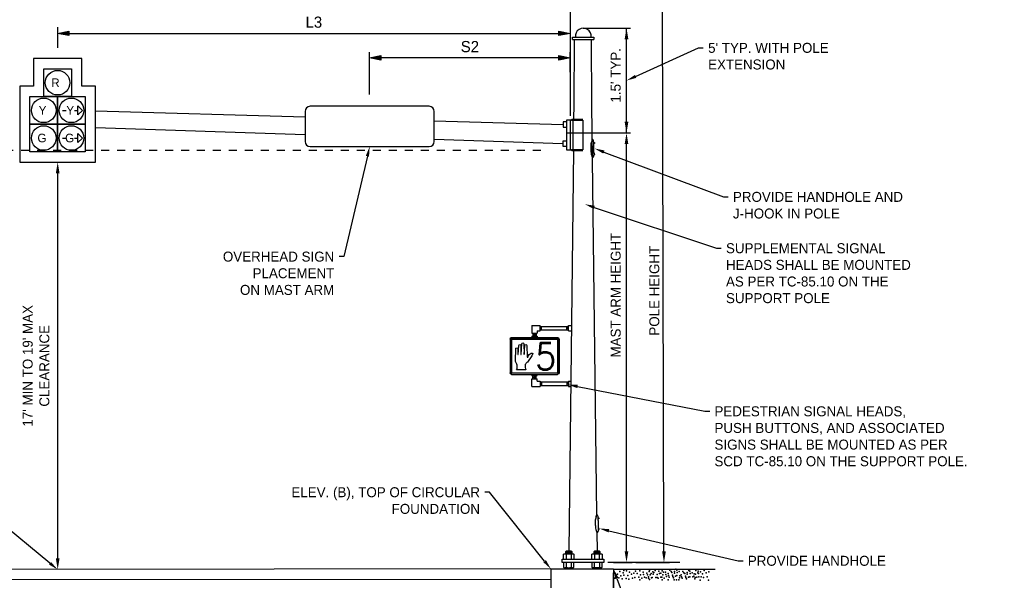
# Model space of a CAD drawing. Header units: feet. Extents: x -492 to 168807, y -198 to 321400.
# Tile 8 of 28: x 71.73 to 84.05, y -130.48 to -123.47. Entities that reach past the tile are written whole.
import ezdxf
from ezdxf import colors
from ezdxf.entities.mleader import LeaderData, LeaderLine
from ezdxf.enums import TextEntityAlignment as Align
from ezdxf.math import Vec2, Vec3

# ---------------------------------------------------------------- set-up
doc = ezdxf.new("R2010")
doc.units = ezdxf.units.FT
doc.header["$MEASUREMENT"] = 0
doc.linetypes.add('F', pattern=[0.15, 0.1, -0.05])
for name, color, linetype in [('SH_Data', 7, 'Continuous'), ('ST_Details', 4, 'Continuous'), ('TEXT', 7, 'Continuous'), ('TEXT-DED', 10, 'Continuous')]:
    doc.layers.add(name, color=color, linetype=linetype)
doc.styles.add('Font 70-Sub Title', font='STANDARD.shx', dxfattribs={"height": 0.17})
doc.styles.add('Slanted-Normal', font='font31.shx', dxfattribs={"height": 0.14})
doc.styles.add('Slanted-Normal LS 0.50', font='ISO_FONTRIGHT.shx', dxfattribs={"height": 0.14})
doc.dimstyles.new('Dec-0  Slanted', dxfattribs={"dimtxt": 0.14, "dimasz": 0.14, "dimexe": 0.07, "dimexo": 0.07, "dimgap": 0.07, "dimtad": 1, "dimdec": 0, "dimzin": 3, "dimdsep": 46, "dimtxsty": 'Slanted-Normal', "dimblk": 'Dim1', "dimcen": 0, "dimclrd": 95, "dimclre": 95, "dimclrt": 7, "dimaunit": 1, "dimadec": 5, "dimazin": 3, "dimtfac": 1, "dimtdec": 0, "dimtmove": 1, "dimatfit": 0, "dimldrblk": 'Dim1', "dimfxl": 1, "dimtolj": 1, "dimtzin": 0, "dimlwd": -1, "dimlwe": -1, "dimarcsym": 0})

# ---------------------------------------------------------------- blocks, each defined once
blk = doc.blocks.new('Dim1')
h = blk.add_hatch(color=4)
h.dxf.hatch_style = 1
h.paths.add_polyline_path([(0, 0), (-1, -0.2), (-1, 0.2)])
at = {"color": 4}
blk.add_lwpolyline([(0, 0), (-1, -0.2), (-1, 0.2), (0, 0)], dxfattribs=at)
blk = doc.blocks.new('*D1100')
at = {"layer": 'Defpoints', "color": 0, "transparency": 16777216}
for p in [(76.105, -123.943), (78.613, -124.192), (76.105, -124.472)]:
    blk.add_point(p, dxfattribs=at)
at = {"layer": 'TEXT-DED', "color": 95, "linetype": 'Continuous', "transparency": 16777216}
for p, q in [((76.105, -124.402), (76.105, -123.873)), ((78.613, -124.122), (78.613, -123.873)), ((78.473, -123.943), (76.245, -123.943))]:
    blk.add_line(p, q, dxfattribs=at)
at = {"layer": 'TEXT-DED', "color": 95, "transparency": 16777216, "xscale": 0.14, "yscale": 0.14, "zscale": 0.14, "rotation": 180}
blk.add_blockref('Dim1', (76.105, -123.943), dxfattribs=at)
at = {"layer": 'TEXT-DED', "color": 95, "transparency": 16777216, "xscale": 0.14, "yscale": 0.14, "zscale": 0.14}
blk.add_blockref('Dim1', (78.613, -123.943), dxfattribs=at)
at = {"layer": 'TEXT-DED', "transparency": 16777216, "insert": (77.359, -123.803), "char_height": 0.14, "attachment_point": 5, "style": 'Slanted-Normal'}
blk.add_mtext('\\A1;{\\Ffont31|c0;S2}', dxfattribs=at)
blk = doc.blocks.new('*D1101')
at = {"layer": 'Defpoints', "color": 0, "transparency": 16777216}
for p in [(78.612, -123.137), (72.201, -123.487), (78.612, -123.637)]:
    blk.add_point(p, dxfattribs=at)
at = {"layer": 'TEXT-DED', "color": 95, "linetype": 'Continuous', "transparency": 16777216}
for p, q in [((78.612, -123.207), (78.612, -123.707)), ((72.201, -123.557), (72.201, -123.707)), ((72.341, -123.637), (78.472, -123.637))]:
    blk.add_line(p, q, dxfattribs=at)
at = {"layer": 'TEXT-DED', "color": 95, "transparency": 16777216, "xscale": 0.14, "yscale": 0.14, "zscale": 0.14, "rotation": 180}
blk.add_blockref('Dim1', (72.201, -123.637), dxfattribs=at)
at = {"layer": 'TEXT-DED', "color": 95, "transparency": 16777216, "xscale": 0.14, "yscale": 0.14, "zscale": 0.14}
blk.add_blockref('Dim1', (78.612, -123.637), dxfattribs=at)
at = {"layer": 'TEXT-DED', "transparency": 16777216, "insert": (75.407, -123.497), "char_height": 0.14, "attachment_point": 5, "style": 'Slanted-Normal'}
blk.add_mtext('\\A1;{\\Ffont31|c0;L3}', dxfattribs=at)

msp = doc.modelspace()

# ---------------------------------------------------------------- linework, layer by layer
at = {"layer": 'SH_Data', "color": 247}
for p in [(79.17393, -130.4574), (79.20531, -130.40772), (79.22361, -130.45217), (79.23668, -130.37373), (79.23668, -130.37373), (79.23668, -130.37373), (79.23668, -130.37373), (79.24714, -130.42603), (79.24714, -130.42603), (79.24714, -130.42603), (79.27852, -130.38942), (79.27852, -130.38942), (79.27852, -130.38942), (79.27852, -130.38942), (79.28375, -130.41818), (79.28636, -130.35804), (79.28636, -130.35804), (79.31512, -130.46002), (79.31512, -130.46002), (79.32035, -130.36327), (79.32035, -130.36327), (79.32035, -130.36327), (79.32035, -130.36327), (79.33343, -130.42341), (79.35434, -130.38158), (79.35434, -130.38158), (79.35434, -130.38158), (79.35434, -130.38158), (79.35434, -130.38158), (79.38049, -130.40772), (79.38049, -130.40772), (79.39357, -130.4574), (79.39357, -130.4574), (79.41187, -130.39465), (79.41187, -130.39465), (79.42208, -130.44734), (79.43017, -130.3685), (79.43017, -130.3685), (79.45345, -130.39766), (79.47176, -130.44211), (79.48483, -130.36366), (79.48483, -130.36366), (79.48483, -130.36366), (79.48483, -130.36366), (79.49529, -130.41596), (79.49529, -130.41596), (79.49529, -130.41596), (79.51098, -130.45518), (79.51098, -130.45518), (79.51098, -130.45518), (79.52666, -130.37935), (79.52666, -130.37935), (79.52666, -130.37935), (79.52666, -130.37935), (79.53189, -130.40812), (79.5428, -130.44398), (79.56327, -130.44995), (79.56327, -130.44995), (79.57417, -130.3943), (79.58157, -130.41334), (79.59248, -130.43875), (79.59465, -130.45779), (79.59465, -130.45779), (79.59465, -130.45779), (79.60249, -130.37151), (79.60249, -130.37151), (79.60249, -130.37151), (79.60249, -130.37151), (79.60249, -130.37151), (79.60555, -130.36031), (79.60555, -130.36031), (79.60555, -130.36031), (79.60555, -130.36031), (79.61601, -130.4126), (79.61601, -130.4126), (79.61601, -130.4126), (79.62864, -130.39766), (79.62864, -130.39766), (79.6317, -130.45183), (79.6317, -130.45183), (79.6317, -130.45183), (79.64171, -130.44734), (79.64171, -130.44734), (79.64738, -130.376), (79.64738, -130.376), (79.64738, -130.376), (79.64738, -130.376), (79.65261, -130.40476), (79.66001, -130.38458), (79.66001, -130.38458), (79.67832, -130.35844), (79.67832, -130.35844), (79.68399, -130.4466), (79.68399, -130.4466), (79.7004, -130.44734), (79.70229, -130.40999), (79.71537, -130.45444), (79.71537, -130.45444), (79.71537, -130.45444), (79.72321, -130.36815), (79.72321, -130.36815), (79.72321, -130.36815), (79.72321, -130.36815), (79.72321, -130.36815), (79.73178, -130.39766), (79.74936, -130.3943), (79.74936, -130.3943), (79.75008, -130.44211), (79.76243, -130.44398), (79.76243, -130.44398), (79.76316, -130.36366), (79.76316, -130.36366), (79.76316, -130.36366), (79.76316, -130.36366), (79.77362, -130.41596), (79.77362, -130.41596), (79.77362, -130.41596), (79.78073, -130.38123), (79.78073, -130.38123), (79.78931, -130.45518), (79.78931, -130.45518), (79.78931, -130.45518), (79.80499, -130.37935), (79.80499, -130.37935), (79.80499, -130.37935), (79.80499, -130.37935), (79.81022, -130.40812), (79.82092, -130.43582), (79.82092, -130.43582), (79.83922, -130.39921), (79.84404, -130.42314), (79.8523, -130.44366), (79.8523, -130.44366), (79.8523, -130.44366), (79.86014, -130.35738), (79.86014, -130.35738), (79.86014, -130.35738), (79.86014, -130.35738), (79.86014, -130.35738), (79.87542, -130.37346), (79.88629, -130.38352), (79.88629, -130.38352), (79.89372, -130.41791), (79.89936, -130.4332), (79.89936, -130.4332), (79.90679, -130.4519), (79.90679, -130.4519), (79.90679, -130.4519), (79.91725, -130.39176), (79.91725, -130.39176), (79.91725, -130.39176), (79.91767, -130.37045), (79.91767, -130.37045), (79.93294, -130.43098), (79.93294, -130.43098), (79.93294, -130.43098), (79.93597, -130.3443), (79.93597, -130.3443), (79.94799, -130.42314), (79.94863, -130.35515), (79.94863, -130.35515), (79.94863, -130.35515), (79.94863, -130.35515), (79.95386, -130.38392), (79.97937, -130.37346), (79.98244, -130.44995), (79.98244, -130.44995), (79.98523, -130.42575), (79.98523, -130.42575), (80.00074, -130.41334), (80.00556, -130.43727), (80.01382, -130.45779), (80.01382, -130.45779), (80.01382, -130.45779), (80.02166, -130.37151), (80.02166, -130.37151), (80.02166, -130.37151), (80.02166, -130.37151), (80.02166, -130.37151), (80.03694, -130.38759), (80.04781, -130.39766), (80.04781, -130.39766), (80.05524, -130.43204), (80.06088, -130.44734), (80.06088, -130.44734), (80.07877, -130.40589), (80.07877, -130.40589), (80.07877, -130.40589), (80.07918, -130.38458), (80.07918, -130.38458), (80.09446, -130.44511), (80.09446, -130.44511), (80.09446, -130.44511), (80.09749, -130.35844), (80.09749, -130.35844), (80.10951, -130.43727), (80.11015, -130.36929), (80.11015, -130.36929), (80.11015, -130.36929), (80.11015, -130.36929), (80.11538, -130.39805), (80.14089, -130.38759), (80.14675, -130.43988), (80.14675, -130.43988), (80.15919, -130.43204), (80.16506, -130.40328), (80.17813, -130.44773), (80.17813, -130.44773), (80.17813, -130.44773), (80.18273, -130.40589), (80.18273, -130.40589), (80.18273, -130.40589), (80.18597, -130.36144), (80.18597, -130.36144), (80.18597, -130.36144), (80.18597, -130.36144), (80.18597, -130.36144), (80.19841, -130.44511), (80.19841, -130.44511), (80.19841, -130.44511), (80.21212, -130.38759), (80.21212, -130.38759), (80.2141, -130.36929), (80.2141, -130.36929), (80.2141, -130.36929), (80.2141, -130.36929), (80.21933, -130.39805), (80.22519, -130.43727), (80.22519, -130.43727), (80.2435, -130.37452), (80.2435, -130.37452), (80.25071, -130.43988), (80.25071, -130.43988), (80.26901, -130.40328), (80.28208, -130.44773), (80.28208, -130.44773), (80.28208, -130.44773), (80.28993, -130.36144), (80.28993, -130.36144), (80.28993, -130.36144), (80.28993, -130.36144), (80.28993, -130.36144), (80.31608, -130.38759), (80.31608, -130.38759), (80.32915, -130.43727), (80.32915, -130.43727), (80.34745, -130.37452), (80.34745, -130.37452), (79.26283, -130.46525), (79.26283, -130.46525), (79.26283, -130.46525), (79.3465, -130.46786), (79.3465, -130.46786), (79.3465, -130.46786), (79.48483, -130.4761), (79.48483, -130.4761), (79.48483, -130.4761), (79.60555, -130.47274), (79.60555, -130.47274), (79.60555, -130.47274), (79.76316, -130.4761), (79.76316, -130.4761), (79.76316, -130.4761), (79.83881, -130.47543), (79.91505, -130.47504), (79.91505, -130.47504), (79.94276, -130.47543), (79.97216, -130.47543), (79.97216, -130.47543), (80.06831, -130.46603), (80.06831, -130.46603), (80.06831, -130.46603), (80.17227, -130.46603), (80.17227, -130.46603), (80.17227, -130.46603), (80.24088, -130.4791), (80.24088, -130.4791), (80.34484, -130.4791), (80.34484, -130.4791)]:
    msp.add_point(p, dxfattribs=at)
at = {"layer": 'ST_Details'}
for p, q in [((78.64433, -123.6822), (78.90928, -123.6822)), ((78.64433, -123.71496), (78.64433, -123.6822)), ((78.90928, -123.6822), (78.90928, -123.71496)), ((78.64433, -123.71496), (78.90928, -123.71496)), ((78.66415, -124.52798), (78.66876, -123.711)), ((78.87837, -123.71679), (78.88139, -124.52785)), ((78.66168, -124.71358), (78.66396, -124.52792)), ((78.88142, -124.52792), (78.9446, -129.66261)), ((72.26226, -124.6002), (72.30585, -124.6002)), ((72.41097, -124.6002), (72.45456, -124.6002)), ((72.67508, -124.60715), (75.29735, -124.68313)), ((76.85066, -124.54971), (75.36017, -124.54971)), ((76.91349, -124.72996), (78.52459, -124.77664)), ((72.67508, -124.81314), (75.29735, -124.90425)), ((72.26226, -124.94636), (72.30585, -124.94636)), ((72.41097, -124.94636), (72.45456, -124.94636)), ((76.91349, -124.96041), (78.52062, -125.01625)), ((75.36017, -125.05228), (76.85066, -125.05228)), ((78.65688, -125.10346), (78.59524, -130.11406)), ((78.13489, -127.29199), (78.23631, -127.29199)), ((78.13489, -127.29199), (78.13489, -127.38791)), ((78.20186, -127.35895), (78.20186, -127.38791)), ((78.20186, -127.35895), (78.23631, -127.35895)), ((78.23631, -127.35895), (78.23631, -127.29199)), ((78.23631, -127.30397), (78.59261, -127.30397)), ((78.23631, -127.34697), (78.59261, -127.34697)), ((78.2461, -127.33622), (78.2461, -127.31472)), ((78.25589, -127.34697), (78.25589, -127.30397)), ((78.57302, -127.34697), (78.57302, -127.30397)), ((78.58282, -127.33622), (78.58282, -127.31472)), ((78.59261, -127.35895), (78.59261, -127.29199)), ((78.59261, -127.29199), (78.6243, -127.29199)), ((78.59261, -127.29199), (78.62998, -127.29199)), ((78.59261, -127.35895), (78.62915, -127.35895)), ((77.86112, -127.46246), (77.86112, -127.88438)), ((77.86783, -127.46246), (77.86783, -127.89937)), ((77.88016, -127.46498), (77.88016, -127.68895)), ((77.88016, -127.46498), (78.45444, -127.46498)), ((77.88016, -127.46498), (78.45444, -127.46498)), ((77.88016, -127.46498), (77.88016, -127.8869)), ((77.88123, -127.44235), (78.45551, -127.44235)), ((77.88123, -127.44906), (78.45551, -127.44906)), ((78.13489, -127.38791), (78.20186, -127.38791)), ((78.13489, -127.42589), (78.20186, -127.42589)), ((78.13489, -127.42589), (78.13489, -127.44235)), ((78.14687, -127.38791), (78.14687, -127.42589)), ((78.14687, -127.40631), (78.18987, -127.40631)), ((78.15762, -127.39711), (78.17912, -127.39711)), ((78.15762, -127.4161), (78.17912, -127.4161)), ((78.18987, -127.38791), (78.18987, -127.42589)), ((78.20186, -127.42589), (78.20186, -127.44235)), ((78.45444, -127.46498), (78.45444, -127.68572)), ((78.45444, -127.46498), (78.45444, -127.8869)), ((78.46892, -127.46246), (78.46892, -127.89937)), ((78.47562, -127.46246), (78.47562, -127.88438)), ((77.88016, -127.68567), (77.88016, -127.73338)), ((77.88016, -127.73338), (77.88016, -127.88658)), ((78.45444, -127.68567), (78.45444, -127.73408)), ((78.45444, -127.73408), (78.45444, -127.88658)), ((77.88016, -127.88658), (78.45444, -127.88658)), ((77.88016, -127.8869), (78.45444, -127.8869)), ((77.88123, -127.90449), (78.45551, -127.90449)), ((78.13489, -127.92095), (78.13489, -127.90449)), ((78.13489, -127.92095), (78.20186, -127.92095)), ((78.13489, -128.05485), (78.13489, -127.95893)), ((78.13489, -127.95893), (78.20186, -127.95893)), ((78.14687, -127.95893), (78.14687, -127.92095)), ((78.14687, -127.94054), (78.18987, -127.94054)), ((78.15762, -127.93074), (78.17912, -127.93074)), ((78.15762, -127.94973), (78.17912, -127.94973)), ((78.18987, -127.95893), (78.18987, -127.92095)), ((78.20186, -127.92095), (78.20186, -127.90449)), ((78.20186, -127.98789), (78.20186, -127.95893)), ((78.20186, -127.98789), (78.23631, -127.98789)), ((78.23631, -127.98789), (78.23631, -128.05485)), ((78.59261, -127.98789), (78.59261, -128.05485)), ((78.59261, -127.98789), (78.62141, -127.98789)), ((78.13489, -128.05485), (78.23631, -128.05485)), ((78.23631, -127.99987), (78.59261, -127.99987)), ((78.23631, -128.04287), (78.59261, -128.04287)), ((78.2461, -128.01062), (78.2461, -128.03212)), ((78.25589, -127.99987), (78.25589, -128.04287)), ((78.57302, -127.99987), (78.57302, -128.04287)), ((78.58282, -128.01062), (78.58282, -128.03212)), ((78.59261, -128.05485), (78.62059, -128.05485)), ((78.94733, -129.88507), (78.95015, -130.11406)), ((78.63302, -130.12338), (78.55854, -130.12338)), ((78.55854, -130.13269), (78.63302, -130.13269)), ((78.63302, -130.142), (78.55854, -130.142)), ((78.56353, -130.15607), (78.56353, -130.21713)), ((78.56785, -130.12804), (78.62372, -130.12804)), ((78.62372, -130.13735), (78.56785, -130.13735)), ((78.56785, -130.14666), (78.62372, -130.14666)), ((78.62804, -130.15607), (78.62804, -130.21713)), ((78.98696, -130.12338), (78.91246, -130.12338)), ((78.91246, -130.13269), (78.98696, -130.13269)), ((78.98696, -130.142), (78.91246, -130.142)), ((78.91746, -130.15607), (78.91746, -130.21713)), ((78.97764, -130.12804), (78.92178, -130.12804)), ((78.92178, -130.13735), (78.97764, -130.13735)), ((78.97764, -130.14666), (78.92178, -130.14666)), ((78.98188, -130.21731), (78.98196, -130.15607)), ((78.55854, -130.32444), (78.55854, -130.34075)), ((78.63302, -130.33375), (78.55854, -130.33375)), ((78.56353, -130.25863), (78.56353, -130.31968)), ((78.62372, -130.3291), (78.56785, -130.3291)), ((78.62804, -130.25863), (78.62804, -130.31968)), ((78.63302, -130.32444), (78.63302, -130.34075)), ((78.8852, -130.25863), (78.8852, -130.31968)), ((78.91246, -130.32444), (78.91246, -130.34075)), ((78.98696, -130.33375), (78.91246, -130.33375)), ((78.91746, -130.31968), (78.91746, -130.25863)), ((78.92178, -130.3291), (78.97764, -130.3291)), ((78.98196, -130.25863), (78.98196, -130.31968)), ((78.98696, -130.32444), (78.98696, -130.34075)), ((79.01422, -130.31968), (79.01422, -130.25863)), ((78.37257, -130.34075), (65.44251, -130.35631)), ((78.37257, -130.34075), (78.37258, -130.4682)), ((78.56785, -130.33841), (78.62372, -130.33841)), ((78.97764, -130.33841), (78.92178, -130.33841)), ((79.15685, -130.34107), (80.42609, -130.34107)), ((65.4256, -130.47991), (78.3726, -130.46713))]:
    msp.add_line(p, q, dxfattribs=at)
at = {"layer": 'ST_Details', "flags": 128}
for points in [[(71.72636, -125.24764), (72.67508, -125.24764), (72.67508, -124.29884), (72.50198, -124.29884), (72.50198, -123.95277), (71.89938, -123.95277), (71.89938, -124.29884), (71.72636, -124.29884), (71.72636, -125.24764)], [(72.02764, -124.08097), (72.3738, -124.08097), (72.3738, -124.42712), (72.02764, -124.42712), (72.02764, -124.08097)], [(71.85456, -124.42712), (72.20072, -124.42712), (72.20072, -124.77328), (71.85456, -124.77328), (71.85456, -124.42712)], [(72.20072, -124.42712), (72.54687, -124.42712), (72.54687, -124.77328), (72.20072, -124.77328), (72.20072, -124.42712)], [(72.45456, -124.54251), (72.51226, -124.6002), (72.45456, -124.65789), (72.45456, -124.54251)], [(71.85456, -124.77328), (72.20072, -124.77328), (72.20072, -125.11943), (71.85456, -125.11943), (71.85456, -124.77328)], [(72.20072, -124.77328), (72.54687, -124.77328), (72.54687, -125.11943), (72.20072, -125.11943), (72.20072, -124.77328)], [(78.65113, -125.09521), (78.65113, -124.72183), (78.61283, -124.72183), (78.61283, -125.09521), (78.65113, -125.09521)], [(72.45456, -124.88866), (72.51226, -124.94636), (72.45456, -125.00405), (72.45456, -124.88866)], [(78.51172, -130.21713), (79.03367, -130.21713), (79.03367, -130.25863), (78.51172, -130.25863), (78.51172, -130.21713)]]:
    msp.add_lwpolyline(points, close=True, dxfattribs=at)
for points in [[(75.36017, -124.54971, 0.41421356), (75.29735, -124.61253), (75.29735, -124.98946, 0.41421356), (75.36017, -125.05228)], [(76.85066, -125.05228, 0.41421356), (76.91349, -124.98946), (76.91349, -124.61253, 0.41421356), (76.85066, -124.54971)]]:
    msp.add_lwpolyline(points, format="xyb", dxfattribs=at)
for points in [[(78.56623, -124.74421), (78.52459, -124.74421), (78.52459, -124.80908), (78.56296, -124.80908)], [(78.61283, -124.72183), (78.56623, -124.72183), (78.56623, -125.09521), (78.61283, -125.09521)], [(78.77269, -124.71358), (78.63426, -124.71358), (78.63198, -124.72183), (78.77269, -124.72183), (78.77269, -125.09521), (78.63198, -125.09521), (78.63426, -125.10346), (78.77269, -125.10346)], [(78.56623, -124.98382), (78.52062, -124.98382), (78.52062, -125.04869), (78.56623, -125.04869)], [(78.90899, -125.00156), (78.91734, -125.0015), (78.91765, -125.01624), (78.9136, -125.01627), (78.90956, -125.0163)], [(78.9121, -125.15111), (78.92045, -125.15105), (78.92015, -125.1363), (78.91205, -125.13637)], [(78.96508, -129.69892), (78.97343, -129.69885), (78.97373, -129.7136), (78.96969, -129.71363), (78.96564, -129.71366)], [(78.96819, -129.84846), (78.97654, -129.84841), (78.97623, -129.83366), (78.96813, -129.83372)], [(78.53127, -130.21713), (78.53127, -130.15607), (78.53951, -130.15132), (78.65206, -130.15132), (78.6603, -130.15607), (78.6603, -130.21713)], [(78.55854, -130.15132), (78.55854, -130.12338), (78.56785, -130.11406), (78.62372, -130.11406), (78.63302, -130.12338), (78.63323, -130.15178)], [(78.8852, -130.21713), (78.8852, -130.15607), (78.89344, -130.15132), (79.00598, -130.15132), (79.01422, -130.15607), (79.01422, -130.21713)], [(78.91246, -130.15132), (78.91246, -130.12338), (78.92178, -130.11406), (78.97764, -130.11406), (78.98696, -130.12338), (78.98696, -130.15132)], [(78.53127, -130.25863), (78.53127, -130.31968), (78.53951, -130.32444), (78.65206, -130.32444), (78.6603, -130.31968), (78.6603, -130.25863)], [(79.01422, -130.31968), (79.00598, -130.32444), (78.89344, -130.32444), (78.8852, -130.31968)], [(78.37257, -130.34075), (79.15635, -130.34075), (79.15635, -130.39096)], [(78.37261, -130.4682), (78.3727, -130.64254), (79.15635, -130.64101), (79.15635, -130.39096), (79.15635, -130.75075)]]:
    msp.add_lwpolyline(points, dxfattribs=at)
msp.add_lwpolyline([(78.06009, -127.84882), (77.94292, -127.84882), (77.94292, -127.84882, 0.132671), (77.95067, -127.81905), (77.95067, -127.81905), (77.95067, -127.79083), (77.95067, -127.79083, 0.16710175), (77.94163, -127.76815), (77.9416, -127.76818, -0.19103591), (77.92936, -127.73269), (77.92935, -127.73269), (77.9321, -127.58544), (77.93211, -127.58544, -1), (77.9587, -127.58544), (77.95865, -127.58544), (77.96091, -127.65509), (77.96091, -127.65509, 1.10545865), (77.96432, -127.65552), (77.96428, -127.65587), (77.9697, -127.5425), (77.96971, -127.5425, -1), (77.9963, -127.5425), (77.99625, -127.5425), (77.99773, -127.65509), (77.99772, -127.65508, 1.10545865), (78.00113, -127.65551), (78.0011, -127.65587), (78.00769, -127.52211), (78.00769, -127.52211, -1), (78.03428, -127.52211), (78.03428, -127.52211), (78.03675, -127.65509), (78.03675, -127.6551, 1.10545865), (78.04017, -127.65553), (78.04013, -127.65587), (78.04552, -127.54358), (78.04552, -127.54358, -1), (78.07211, -127.54358), (78.07211, -127.54358), (78.07396, -127.68479), (78.07397, -127.68478, 0.62441846), (78.08759, -127.6843), (78.08757, -127.68432, -0.28031535), (78.12637, -127.64037, -0.24027982), (78.14602, -127.64269, -0.08382013), (78.07785, -127.75091, 0.10317005), (78.05234, -127.78056), (78.05234, -127.78056), (78.05234, -127.81905), (78.05234, -127.81905, 0.132671), (78.06009, -127.84882), (78.06009, -127.84882)], format="xyb", close=True, dxfattribs=at)
at = {"layer": 'ST_Details'}
for centre in [(72.20072, -124.25405), (72.02764, -124.6002), (72.3738, -124.6002), (72.02764, -124.94636), (72.3738, -124.94636)]:
    msp.add_circle(centre, 0.15385, dxfattribs=at)
for centre, radius, start, end in [((78.77774, -123.67084), 0.09974, 353.070114, 186.929886), ((77.88123, -127.46246), 0.01341, 90, 180), ((78.64417, -130.1811), 0.02977, 57.19725, 122.80275), ((78.5474, -130.29467), 0.02976, 237.19183, 302.805438), ((78.59578, -130.21542), 0.10914, 252.809229, 287.190771), ((78.64417, -130.29502), 0.02947, 236.814699, 302.674195), ((78.90132, -130.29408), 0.03026, 237.791353, 302.209103), ((78.94971, -130.21474), 0.10979, 252.914645, 287.085355), ((78.99809, -130.29429), 0.03008, 237.57879, 302.42121)]:
    msp.add_arc(centre, radius, start, end, dxfattribs=at)
at = {"layer": 'ST_Details', "extrusion": (0, 0, -1)}
for centre, radius, start, end in [((-77.88123, -127.46246), 0.02011, 0, 90), ((-78.45551, -127.46246), 0.02011, 90, 180), ((-78.45551, -127.46246), 0.01341, 90, 180), ((-77.88123, -127.88438), 0.02011, 270, 0), ((-78.45551, -127.88438), 0.02011, 180, 270), ((-78.90133, -130.18069), 0.02943, 56.76339, 123.23661), ((-78.9497, -130.26089), 0.10967, 72.899022, 107.10929), ((-78.99873, -130.17748), 0.02643, 53.087441, 125.896124)]:
    msp.add_arc(centre, radius, start, end, dxfattribs=at)
at = {"layer": 'ST_Details'}
for points in [[(78.88852, -124.96526), (78.88366, -124.98324), (78.8788, -125.00121), (78.87394, -125.01919), (78.86893, -125.03771), (78.87184, -125.05755), (78.87208, -125.07671), (78.87231, -125.09587), (78.87357, -125.11501), (78.87534, -125.13416), (78.87707, -125.15276), (78.88347, -125.17298), (78.89125, -125.18772), (78.89434, -125.19359), (78.90577, -125.18069), (78.90827, -125.1734), (78.9108, -125.166), (78.91222, -125.15865), (78.9121, -125.15111), (78.91169, -125.12619), (78.91132, -125.10126), (78.9108, -125.07634), (78.91039, -125.05633), (78.90997, -125.03632), (78.90956, -125.0163), (78.90946, -125.01139), (78.90935, -125.00648), (78.90925, -125.00156), (78.90909, -124.99395), (78.90704, -124.98667), (78.90421, -124.97928), (78.90151, -124.97224), (78.88935, -124.95823), (78.88758, -124.96526), (78.88303, -124.98324), (78.87848, -125.00121), (78.87394, -125.01919)], [(78.9446, -129.66261), (78.93974, -129.68059), (78.93488, -129.69857), (78.93002, -129.71654), (78.92502, -129.73506), (78.92792, -129.7549), (78.92816, -129.77406), (78.9284, -129.79322), (78.92965, -129.81236), (78.93143, -129.83152), (78.93315, -129.85011), (78.93955, -129.87033), (78.94733, -129.88507), (78.95043, -129.89094), (78.96186, -129.87804), (78.96435, -129.87076), (78.96689, -129.86335), (78.96831, -129.856), (78.96819, -129.84846), (78.96778, -129.82354), (78.9674, -129.79862), (78.96689, -129.77369), (78.96647, -129.75368), (78.96606, -129.73367), (78.96564, -129.71366), (78.96554, -129.70874), (78.96544, -129.70383), (78.96533, -129.69892), (78.96517, -129.6913), (78.96312, -129.68402), (78.96029, -129.67663), (78.9576, -129.66959), (78.94544, -129.65558), (78.94366, -129.66261), (78.93911, -129.68059), (78.93457, -129.69857), (78.93002, -129.71654)]]:
    msp.add_open_spline(points, degree=3, knots=[0, 0, 0, 0, 0.10712745, 0.10712745, 0.10712745, 0.21748103, 0.21748103, 0.21748103, 0.3278346, 0.3278346, 0.3278346, 0.43496294, 0.43496294, 0.43496294, 0.47760784, 0.47760784, 0.47760784, 0.52098026, 0.52098026, 0.52098026, 0.66438294, 0.66438294, 0.66438294, 0.77953313, 0.77953313, 0.77953313, 0.80780355, 0.80780355, 0.80780355, 0.85162377, 0.85162377, 0.85162377, 0.8933289, 0.8933289, 0.8933289, 1, 1, 1, 1], dxfattribs=at)
at = {"layer": 'TEXT', "color": 97, "lineweight": 0}
msp.add_line((71.79636, -125.24764), (72.27167, -125.24764), dxfattribs=at)
at = {"layer": 'TEXT', "color": 97}
msp.add_solid([(72.17834, -125.38764), (72.225, -125.38764), (72.20167, -125.24764)], dxfattribs=at)
at = {"layer": 'TEXT-DED'}
for p, q in [((79.78734, -130.11863), (79.76593, -121.17251)), ((78.61216, -122.12129), (78.61283, -124.67029)), ((72.20072, -123.55756), (72.20072, -123.81896)), ((78.77774, -123.57111), (79.37065, -123.57111)), ((79.31852, -124.88284), (79.31852, -123.57111)), ((78.5673, -124.88284), (79.37006, -124.88284)), ((79.31852, -130.11863), (79.31852, -125.02284)), ((72.20167, -130.20818), (72.20167, -125.38764)), ((79.37006, -130.25863), (79.08521, -130.25863)), ((79.15521, -130.25863), (79.38852, -130.25863)), ((79.98428, -130.25863), (79.36353, -130.25863)), ((79.43353, -130.25863), (79.85734, -130.25863))]:
    msp.add_line(p, q, dxfattribs=at)
at = {"layer": 'TEXT-DED', "linetype": 'F'}
msp.add_line((64.54474, -125.09787), (78.31217, -125.09787), dxfattribs=at)
at = {"layer": 'TEXT-DED'}
for points in [[(79.29519, -123.71111), (79.34186, -123.71111), (79.31852, -123.57111)], [(79.29519, -124.74284), (79.34186, -124.74284), (79.31852, -124.88284)], [(79.29519, -125.02284), (79.34186, -125.02284), (79.31852, -124.88284)], [(72.17834, -130.20818), (72.225, -130.20818), (72.20167, -130.34818)], [(79.29519, -130.11863), (79.34186, -130.11863), (79.31852, -130.25863)], [(79.76401, -130.11863), (79.81067, -130.11863), (79.78734, -130.25863)]]:
    msp.add_solid(points, dxfattribs=at)

# ---------------------------------------------------------------- texts
at = {"layer": 'ST_Details', "style": 'Slanted-Normal LS 0.50'}
for s, p in [('R', (72.17427, -124.25405)), ('Y', (72.01237, -124.6002)), ('Y', (72.35853, -124.6002)), ('G', (72.00435, -124.94636)), ('G', (72.35051, -124.94636))]:
    msp.add_text(s, height=0.10769, dxfattribs=at).set_placement(p, align=Align.MIDDLE_CENTER)
at = {"layer": 'ST_Details', "style": 'Font 70-Sub Title'}
msp.add_text('5', height=0.3315, dxfattribs=at).set_placement((78.17771, -127.51465), align=Align.TOP_LEFT)
at = {"layer": 'TEXT-DED', "char_height": 0.125, "width": 4.4138422, "attachment_point": 2, "rotation": 90, "style": 'Slanted-Normal'}
for s, insert in [("1.5' TYP.", (79.12072, -124.16137)), ('MAST ARM HEIGHT', (79.12072, -126.91397)), ('POLE HEIGHT', (79.60399, -126.85819))]:
    msp.add_mtext(s, dxfattribs=dict(at, insert=insert))
at = {"layer": 'TEXT-DED', "insert": (71.93167, -127.79791), "char_height": 0.125, "attachment_point": 5, "rotation": 90, "style": 'Slanted-Normal'}
msp.add_mtext("17' MIN TO 19' MAX\\PCLEARANCE", dxfattribs=at)

# ---------------------------------------------------------------- dimensions: what is measured, and where the dimension line sits
at = {"layer": 'TEXT-DED'}
dim = msp.add_linear_dim(base=(78.61246, -123.63696), p1=(72.20072, -123.48696), p2=(78.61246, -123.13696), text='{\\Ffont31|c0;L3}', dimstyle='Dec-0  Slanted', override={"dimtxt": 0.125, "dimpost": "'", "dimclrt": 256}, dxfattribs=at)
dim.commit()
dim.dimension.update_dxf_attribs({"geometry": '*D1101', "text_midpoint": (75.40659, -123.49696)})
dim = msp.add_linear_dim(base=(76.10542, -123.94317), p1=(78.61283, -124.19216), p2=(76.10542, -124.47163), angle=180, text='{\\Ffont31|c0;S2}', dimstyle='Dec-0  Slanted', override={"dimtxt": 0.125, "dimpost": "'", "dimclrt": 256}, dxfattribs=at)
dim.commit()
dim.dimension.update_dxf_attribs({"geometry": '*D1100', "text_midpoint": (77.35912, -123.80317)})

# ---------------------------------------------------------------- leaders
ml = msp.add_multileader_mtext('Standard', dxfattribs=at)
ml.set_content("5' TYP. WITH POLE EXTENSION", color=256, style='Slanted-Normal')
ml.set_leader_properties()
ml.build(insert=Vec2(0, 0))
ml.multileader.update_dxf_attribs({"dogleg_length": 0.06, "arrow_head_size": 0.125})
ctx = ml.context
ctx.base_point, ctx.char_height, ctx.arrow_head_size, ctx.landing_gap_size, ctx.plane_origin = Vec3(80.27983, -123.81774), 0.125, 0.125, 0.06, Vec3(79.8022, -126.44736)
notes = []
notes.append((ctx, [(0, (1, 1, 0), (80.21983, -123.81774), (1, 0), 0.06, [(0, [(79.31852, -124.22697)], 0, [])])]))
ctx.mtext.insert, ctx.mtext.width, ctx.mtext.flow_direction = Vec3(80.33983, -123.75524), 1.6962923, 5
ml = msp.add_multileader_mtext('Standard', dxfattribs=at)
ml.set_content('OVERHEAD SIGN PLACEMENT\\PON MAST ARM', color=256, style='Slanted-Normal')
ml.set_leader_properties()
ml.build(insert=Vec2(0, 0))
ml.multileader.update_dxf_attribs({"dogleg_length": 0.06, "arrow_head_size": 0.125})
ctx = ml.context
ctx.base_point, ctx.char_height, ctx.arrow_head_size, ctx.landing_gap_size, ctx.plane_origin = Vec3(74.18837, -126.43075), 0.125, 0.125, 0.06, Vec3(76.48959, -125.67282)
ctx.text_align_type = 2
notes.append((ctx, [(0, (1, 1, 0), (75.78206, -126.43075), (-1, 0), 0.06, [(0, [(76.10542, -125.05228)], 0, [])])]))
ctx.mtext.insert, ctx.mtext.width, ctx.mtext.alignment, ctx.mtext.flow_direction = Vec3(75.66206, -126.36825), 1.6745923, 3, 5
ml = msp.add_multileader_mtext('Standard', dxfattribs=at)
ml.set_content('PROVIDE HANDHOLE AND J-HOOK IN POLE', color=256, style='Slanted-Normal')
ml.set_leader_properties()
ml.build(insert=Vec2(0, 0))
ml.multileader.update_dxf_attribs({"dogleg_length": 0.06, "arrow_head_size": 0.125})
ctx = ml.context
ctx.base_point, ctx.char_height, ctx.arrow_head_size, ctx.landing_gap_size, ctx.plane_origin = Vec3(80.59039, -125.68295), 0.125, 0.125, 0.06, Vec3(79.79314, -126.87644)
notes.append((ctx, [(0, (1, 1, 0), (80.53039, -125.68295), (1, 0), 0.06, [(0, [(78.91893, -125.07775)], 0, [])])]))
ctx.mtext.insert, ctx.mtext.width, ctx.mtext.flow_direction = Vec3(80.65039, -125.62045), 2.6161024, 5
ml = msp.add_multileader_mtext('Standard', dxfattribs=at)
ml.set_content('SUPPLEMENTAL SIGNAL\\PHEADS SHALL BE MOUNTED\\PAS PER TC-85.10 ON THE\\PSUPPORT POLE', color=256, style='Slanted-Normal')
ml.set_leader_properties()
ml.build(insert=Vec2(0, 0))
ml.multileader.update_dxf_attribs({"dogleg_length": 0.06, "arrow_head_size": 0.125})
ctx = ml.context
ctx.base_point, ctx.char_height, ctx.arrow_head_size, ctx.landing_gap_size, ctx.plane_origin = Vec3(80.50315, -126.32569), 0.125, 0.125, 0.06, Vec3(79.65024, -128.92522)
notes.append((ctx, [(0, (1, 1, 0), (80.44315, -126.32569), (1, 0), 0.06, [(0, [(78.79628, -125.77457)], 0, [])])]))
ctx.mtext.insert, ctx.mtext.width, ctx.mtext.flow_direction = Vec3(80.56315, -126.26319), 2.6161024, 5
ml = msp.add_multileader_mtext('Standard', dxfattribs=at)
ml.set_content('PEDESTRIAN SIGNAL HEADS,\\PPUSH BUTTONS, AND ASSOCIATED \\PSIGNS SHALL BE MOUNTED AS PER\\PSCD TC-85.10 ON THE SUPPORT POLE.', color=256, style='Slanted-Normal')
ml.set_leader_properties()
ml.build(insert=Vec2(0, 0))
ml.multileader.update_dxf_attribs({"dogleg_length": 0.06, "arrow_head_size": 0.125})
ctx = ml.context
ctx.base_point, ctx.char_height, ctx.arrow_head_size, ctx.landing_gap_size, ctx.plane_origin = Vec3(80.3594, -128.36703), 0.125, 0.125, 0.06, Vec3(79.56691, -130.19018)
notes.append((ctx, [(0, (1, 1, 0), (80.2994, -128.36703), (1, 0), 0.06, [(0, [(78.58282, -128.03212)], 0, [])])]))
ctx.mtext.insert, ctx.mtext.width, ctx.mtext.flow_direction = Vec3(80.4194, -128.30453), 3.564892, 5
ml = msp.add_multileader_mtext('Standard', dxfattribs=at)
ml.set_content('ELEV. (B), TOP OF CIRCULAR FOUNDATION', color=256, style='Slanted-Normal')
ml.set_leader_properties()
ml.build(insert=Vec2(0, 0))
ml.multileader.update_dxf_attribs({"dogleg_length": 0.06, "arrow_head_size": 0.125})
ctx = ml.context
ctx.base_point, ctx.char_height, ctx.arrow_head_size, ctx.landing_gap_size, ctx.plane_origin = Vec3(75.33788, -129.38002), 0.125, 0.125, 0.06, Vec3(78.31272, -128.62209)
ctx.text_align_type = 2
notes.append((ctx, [(0, (1, 1, 0), (77.60519, -129.38002), (-1, 0), 0.06, [(0, [(78.37257, -130.34075)], 0, [])])]))
ctx.mtext.insert, ctx.mtext.width, ctx.mtext.alignment, ctx.mtext.flow_direction = Vec3(77.48519, -129.31752), 2.3723748, 3, 5
ml = msp.add_multileader_mtext('Standard', dxfattribs=at)
ml.set_content('ELEV. (A), CRITICAL PAVEMENT ELEVATION', color=256, style='Slanted-Normal')
ml.set_leader_properties()
ml.build(insert=Vec2(0, 0))
ml.multileader.update_dxf_attribs({"dogleg_length": 0.06, "arrow_head_size": 0.125})
ctx = ml.context
ctx.base_point, ctx.char_height, ctx.arrow_head_size, ctx.landing_gap_size, ctx.plane_origin = Vec3(69.02819, -129.52884), 0.125, 0.125, 0.06, Vec3(71.91373, -128.77091)
ctx.text_align_type = 2
notes.append((ctx, [(0, (1, 1, 0), (71.2062, -129.52884), (-1, 0), 0.06, [(0, [(72.20167, -130.34818)], 0, [])])]))
ctx.mtext.insert, ctx.mtext.width, ctx.mtext.alignment, ctx.mtext.flow_direction = Vec3(71.0862, -129.46634), 2.3723748, 3, 5
ml = msp.add_multileader_mtext('Standard', dxfattribs=at)
ml.set_content('PROVIDE HANDHOLE', color=256, style='Slanted-Normal')
ml.set_leader_properties()
ml.build(insert=Vec2(0, 0))
ml.multileader.update_dxf_attribs({"dogleg_length": 0.06, "arrow_head_size": 0.125})
ctx = ml.context
ctx.base_point, ctx.char_height, ctx.arrow_head_size, ctx.landing_gap_size, ctx.plane_origin = Vec3(80.77645, -130.23843), 0.125, 0.125, 0.06, Vec3(79.98396, -132.06158)
notes.append((ctx, [(0, (1, 1, 0), (80.71645, -130.23843), (1, 0), 0.06, [(0, [(78.97623, -129.83366)], 0, [])])]))
ctx.mtext.insert, ctx.mtext.width, ctx.mtext.flow_direction = Vec3(80.83645, -130.17593), 2.6161024, 5
ml = msp.add_multileader_mtext('Standard', dxfattribs=at)
ml.set_content('TOP OF SIGNAL SUPPORT AND PEDESTAL\\PFOUNDATIONS SHALL BE LEVEL WITH THE\\PSIDEWALK ELEVATION WHERE ADA LANDINGS ARE ADJACENT; ELSEWHERE, FOUNDATIONS SHALL BE 2" ABOVE GRADE PER TC-21.21', color=256, style='Slanted-Normal')
ml.set_leader_properties()
ml.build(insert=Vec2(0, 0))
ml.multileader.update_dxf_attribs({"dogleg_length": 0.06, "arrow_head_size": 0.125})
ctx = ml.context
ctx.base_point, ctx.char_height, ctx.arrow_head_size, ctx.landing_gap_size, ctx.plane_origin = Vec3(79.50945, -131.14128), 0.125, 0.125, 0.06, Vec3(82.14046, -129.99345)
notes.append((ctx, [(1, (1, 1, 0), (79.44945, -131.14128), (1, 0), 0.06, [(0, [(79.15635, -130.34075)], 0, [])])]))
ctx.mtext.insert, ctx.mtext.width, ctx.mtext.flow_direction = Vec3(79.56945, -131.07878), 4.4761173, 5
for ctx, leaders in notes:
    for number, flags, end, landing, length, lines in leaders:
        leader = LeaderData()
        leader.index, (leader.has_last_leader_line, leader.has_dogleg_vector, leader.attachment_direction) = number, flags
        leader.last_leader_point, leader.dogleg_vector, leader.dogleg_length = Vec3(end), Vec3(landing), length
        for number, points, colour, breaks in lines:
            line = LeaderLine()
            line.index, line.vertices, line.color, line.breaks = number, Vec3.list(points), colors.encode_raw_color(colour), breaks
            leader.lines.append(line)
        ctx.leaders.append(leader)

doc.saveas('drawing.dxf')
